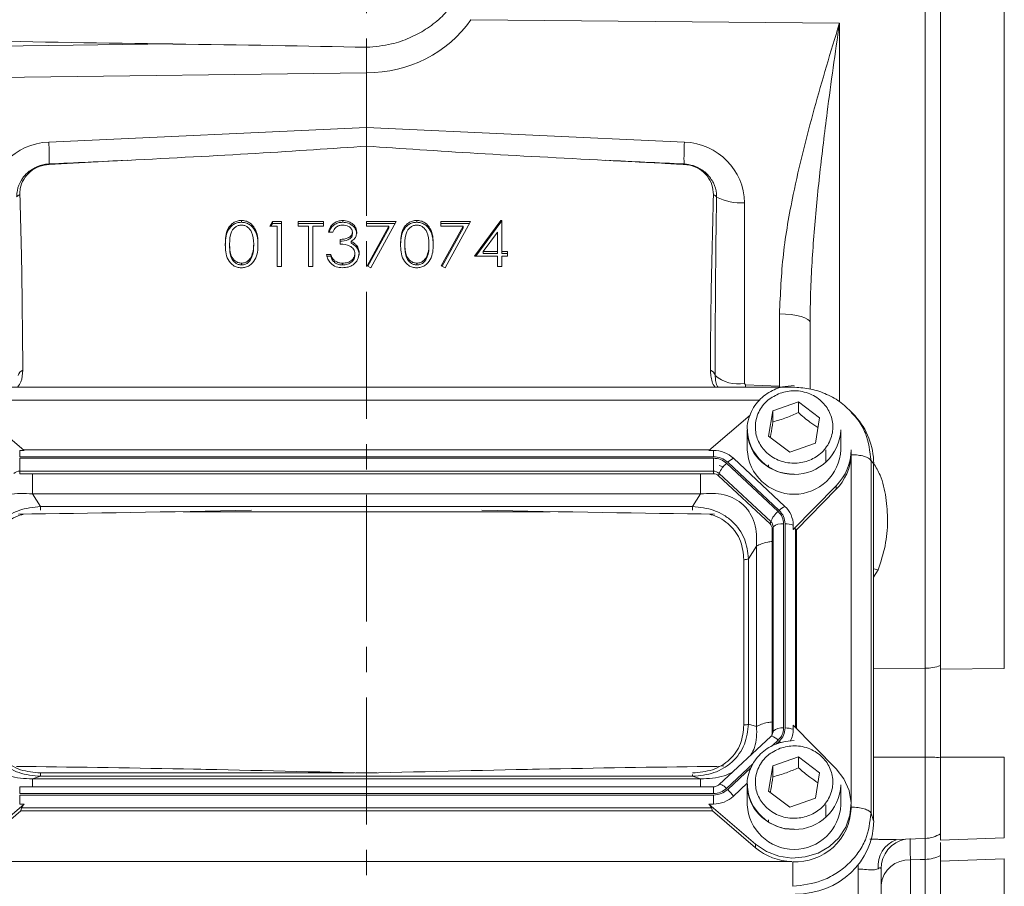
# Model space of a CAD drawing. Header units: inches. Extents: x 0.3 to 33.9, y 0.2 to 21.6.
# Tile 11 of 24: x 21.6 to 25.5, y 7.9 to 11.3. Entities that reach past the tile are written whole.
import ezdxf

# ---------------------------------------------------------------- set-up
doc = ezdxf.new("R2010")
doc.units = ezdxf.units.IN
doc.header["$MEASUREMENT"] = 0
doc.linetypes.add('CENTERX2', pattern=[0.8, 0.5, -0.1, 0.1, -0.1])
doc.layers.add('SLD-0', color=7, linetype='Continuous', lineweight=15)
doc.styles.add('SLDTEXTSTYLE0', font='TXT', dxfattribs={"width": 0.75})
doc.dimstyles.new('SLDDIMSTYLE0', dxfattribs={"dimtxt": 0.25, "dimasz": 0.13, "dimexe": 0, "dimexo": 0.0625, "dimgap": 0.0625, "dimtad": 0, "dimtih": 1, "dimtoh": 1, "dimrnd": 1e-09, "dimzin": 12, "dimdsep": 46, "dimtxsty": 'SLDTEXTSTYLE0', "dimsah": 1, "dimcen": 0.09, "dimadec": 0, "dimazin": 3, "dimtfac": 1, "dimtofl": 0, "dimtmove": 0, "dimatfit": 3, "dimfxl": 1, "dimfrac": 2, "dimtolj": 1, "dimtzin": 12, "dimarcsym": 0})

# ---------------------------------------------------------------- blocks, each defined once
blk = doc.blocks.new('_D_10')
at = {"layer": 'SLD-0'}
for p, q in [((23.0055, 13.5316), (31.06, 13.5316)), ((30.935, 13.5316), (30.935, 10.1526)), ((30.3636, 9.7786), (30.3128, 9.7786)), ((30.3128, 9.7786), (30.3128, 9.3817)), ((31.5065, 9.7786), (31.5573, 9.7786)), ((31.5573, 9.7786), (31.5573, 9.3817)), ((30.3128, 9.3817), (30.3636, 9.3817)), ((31.5573, 9.3817), (31.5065, 9.3817)), ((30.935, 5.952), (30.935, 9.3309)), ((26.5026, 5.952), (31.06, 5.952))]:
    blk.add_line(p, q, dxfattribs=at)
for points in [[(30.935, 13.5316), (30.915, 13.4016), (30.955, 13.4016)], [(30.935, 5.952), (30.955, 6.082), (30.915, 6.082)]]:
    blk.add_solid(points, dxfattribs=at)
at = {"layer": 'SLD-0', "char_height": 0.25, "attachment_point": 1, "style": 'SLDTEXTSTYLE0'}
for s, insert in [('7.58', (30.5102, 10.1516, -1.544)), ('192.52', (30.4271, 9.704, -1.544))]:
    blk.add_mtext(s, dxfattribs=dict(at, insert=insert))

msp = doc.modelspace()

# ---------------------------------------------------------------- linework, layer by layer
at = {"color": 7, "linetype": 'Continuous', "lineweight": 15}
for p, q in [((25.1597, 8.7387), (25.1597, 12.1645)), ((25.22, 12.1684), (25.22, 8.7348)), ((25.4721, 12.1658), (25.4721, 8.7374)), ((24.8214, 11.2826), (23.3672, 11.2966)), ((22.1913, 11.2008), (21.148, 11.1877)), ((22.9555, 11.0872), (21.1508, 11.0645)), ((22.9555, 10.8721), (22.9555, 11.0872)), ((22.9555, 11.0872), (22.9555, 11.0872)), ((21.7012, 10.8141), (22.9555, 10.8721)), ((22.9555, 10.8721), (24.2099, 10.8141)), ((22.9555, 10.8721), (22.9555, 10.7981)), ((22.0111, 10.742), (21.7026, 10.7259)), ((24.4464, 10.5748), (24.4464, 9.8619)), ((22.4612, 10.4976), (22.4612, 10.5048)), ((22.5731, 10.4821), (22.5843, 10.5003)), ((22.5775, 10.4821), (22.5843, 10.4931)), ((22.5843, 10.5003), (22.6194, 10.5003)), ((22.5843, 10.4931), (22.5843, 10.5003)), ((22.5843, 10.4931), (22.6194, 10.4931)), ((22.6194, 10.5003), (22.6194, 10.3229)), ((22.6852, 10.5003), (22.785, 10.5003)), ((22.6852, 10.4821), (22.6852, 10.5003)), ((22.6852, 10.4931), (22.785, 10.4931)), ((22.785, 10.5003), (22.785, 10.4821)), ((22.8611, 10.4976), (22.8611, 10.5048)), ((22.9555, 10.5003), (23.0725, 10.5003)), ((22.9555, 10.4821), (22.9555, 10.5003)), ((22.9555, 10.4931), (23.0685, 10.4931)), ((23.0725, 10.5003), (22.9726, 10.3183)), ((23.153, 10.4976), (23.153, 10.5048)), ((23.2478, 10.5003), (23.3648, 10.5003)), ((23.2478, 10.4821), (23.2478, 10.5003)), ((23.2478, 10.4931), (23.3608, 10.4931)), ((23.3648, 10.5003), (23.2649, 10.3183)), ((23.3818, 10.3638), (23.4855, 10.5048)), ((23.3871, 10.3638), (23.4855, 10.4976)), ((23.4855, 10.5048), (23.489, 10.5048)), ((23.4855, 10.4976), (23.4855, 10.5048)), ((23.4855, 10.4976), (23.489, 10.4976)), ((23.489, 10.5048), (23.489, 10.382)), ((22.6023, 10.4821), (22.5731, 10.4821)), ((22.6023, 10.3229), (22.6023, 10.4821)), ((22.7266, 10.4821), (22.6852, 10.4821)), ((22.7266, 10.3229), (22.7266, 10.4821)), ((22.7436, 10.4821), (22.7436, 10.3229)), ((22.785, 10.4821), (22.7436, 10.4821)), ((22.8216, 10.4593), (22.8045, 10.4593)), ((22.8995, 10.4516), (22.8995, 10.4588)), ((23.0436, 10.4821), (22.9555, 10.4821)), ((22.9579, 10.3259), (23.0436, 10.4821)), ((22.9609, 10.3243), (23.0436, 10.4749)), ((23.0436, 10.4749), (23.0436, 10.4821)), ((23.3359, 10.4821), (23.2478, 10.4821)), ((23.2502, 10.3259), (23.3359, 10.4821)), ((23.2532, 10.3243), (23.3359, 10.4749)), ((23.3359, 10.4749), (23.3359, 10.4821)), ((23.472, 10.459), (23.4153, 10.382)), ((23.472, 10.382), (23.472, 10.459)), ((22.8508, 10.4116), (22.8508, 10.4298)), ((22.8944, 10.4151), (22.8944, 10.4222)), ((22.4148, 10.4044), (22.4148, 10.4116)), ((22.5098, 10.4044), (22.5098, 10.4116)), ((22.915, 10.3999), (22.915, 10.4071)), ((23.1066, 10.4044), (23.1066, 10.4116)), ((23.2016, 10.4044), (23.2016, 10.4116)), ((23.4153, 10.382), (23.472, 10.382)), ((23.4153, 10.3748), (23.4153, 10.382)), ((23.472, 10.3748), (23.472, 10.382)), ((23.489, 10.382), (23.5109, 10.382)), ((23.489, 10.3748), (23.489, 10.382)), ((23.5109, 10.382), (23.5109, 10.3638)), ((22.4618, 10.3294), (22.4618, 10.3365)), ((22.5026, 10.3598), (22.5026, 10.367)), ((22.7972, 10.3706), (22.8143, 10.3706)), ((22.7972, 10.3635), (22.8143, 10.3635)), ((22.8143, 10.3635), (22.8143, 10.3706)), ((22.8291, 10.3389), (22.8291, 10.3461)), ((22.8609, 10.3294), (22.8609, 10.3365)), ((22.9093, 10.3669), (22.9093, 10.374)), ((23.1536, 10.3294), (23.1536, 10.3365)), ((23.1944, 10.3598), (23.1944, 10.367)), ((23.472, 10.3638), (23.3818, 10.3638)), ((23.4153, 10.3748), (23.472, 10.3748)), ((23.472, 10.3229), (23.472, 10.3638)), ((23.489, 10.3748), (23.5109, 10.3748)), ((23.489, 10.3638), (23.489, 10.3229)), ((23.5109, 10.3638), (23.489, 10.3638)), ((22.6194, 10.3229), (22.6023, 10.3229)), ((22.7436, 10.3229), (22.7266, 10.3229)), ((22.9726, 10.3183), (22.9579, 10.3259)), ((23.2649, 10.3183), (23.2502, 10.3259)), ((23.489, 10.3229), (23.472, 10.3229)), ((24.5849, 9.8508), (24.5849, 10.1364)), ((24.706, 10.1303), (24.7055, 10.102)), ((24.7055, 10.102), (24.7055, 9.8399)), ((24.3307, 9.8935), (24.3323, 9.8793)), ((24.6369, 9.8477), (21.2732, 9.8477)), ((24.4464, 9.8619), (24.4512, 9.857)), ((24.4512, 9.857), (24.5849, 9.8508)), ((21.6042, 9.5977), (21.4195, 9.7557)), ((24.5417, 9.6542), (24.5586, 9.7538)), ((24.5586, 9.7538), (24.6594, 9.79)), ((24.5586, 9.7108), (24.5586, 9.7538)), ((24.6594, 9.79), (24.7434, 9.7265)), ((24.6594, 9.79), (24.6594, 9.747)), ((24.4693, 9.7375), (24.3059, 9.5977)), ((24.7434, 9.7265), (24.7265, 9.6269)), ((24.8708, 9.7453), (24.8658, 9.7511)), ((24.8833, 9.7338), (24.8719, 9.7463)), ((24.4575, 9.6789), (24.4575, 9.6008)), ((24.8275, 9.6008), (24.8275, 9.6789)), ((24.6256, 9.5908), (24.5417, 9.6542)), ((24.3086, 9.6), (21.6015, 9.6)), ((24.7265, 9.6269), (24.6256, 9.5908)), ((24.7675, 9.5516), (24.7675, 9.6008)), ((24.8675, 9.5865), (24.8675, 9.6008)), ((21.6042, 9.5977), (21.5863, 9.5977)), ((21.5863, 9.5731), (21.5863, 9.5977)), ((24.3238, 9.5731), (21.5863, 9.5731)), ((24.3238, 9.5674), (21.5863, 9.5674)), ((21.5863, 9.5674), (21.5863, 9.5163)), ((24.3059, 9.5977), (24.3238, 9.5977)), ((24.3238, 9.5977), (24.3238, 9.5731)), ((24.3238, 9.5163), (24.3238, 9.5674)), ((24.6064, 9.3773), (24.4031, 9.567)), ((24.8675, 9.5812), (24.8675, 9.5865)), ((24.3632, 9.5335), (24.3474, 9.5386)), ((24.5793, 9.3574), (24.376, 9.5471)), ((24.5837, 9.3614), (24.3804, 9.5512)), ((24.541, 9.5417), (24.5413, 9.5343)), ((24.9461, 8.1676), (24.9461, 9.5575)), ((24.9565, 9.5461), (24.9461, 9.5575)), ((24.9565, 8.1368), (24.9565, 9.5461)), ((24.3238, 9.5163), (21.5863, 9.5163)), ((21.5863, 9.5057), (21.5863, 9.5163)), ((24.3238, 9.5057), (21.5863, 9.5057)), ((24.3238, 9.5057), (24.3238, 9.5163)), ((24.3443, 9.4978), (24.3468, 9.5074)), ((24.5475, 9.308), (24.3443, 9.4978)), ((24.5501, 9.3176), (24.3468, 9.5074)), ((24.6393, 9.2865), (24.8084, 9.4589)), ((24.652, 9.2852), (24.8084, 9.4445)), ((24.8084, 9.4589), (24.8084, 9.4445)), ((21.6685, 9.3769), (21.6365, 9.4267)), ((24.2736, 9.4267), (21.6365, 9.4267)), ((24.2416, 9.3769), (24.2736, 9.4267)), ((24.2416, 9.3769), (21.6685, 9.3769)), ((24.5475, 9.308), (24.5501, 9.3176)), ((24.556, 9.2888), (24.5596, 9.2961)), ((24.556, 8.4837), (24.556, 9.2888)), ((24.5596, 8.491), (24.5596, 9.2961)), ((24.601, 8.5034), (24.601, 9.3086)), ((24.6071, 8.5034), (24.6071, 9.3086)), ((24.6393, 9.2865), (24.6393, 9.3032)), ((24.652, 9.2852), (24.6485, 9.2888)), ((24.652, 8.5017), (24.652, 9.2852)), ((24.4624, 9.1707), (24.4945, 9.2205)), ((24.4945, 8.509), (24.4945, 9.2205)), ((24.4624, 8.519), (24.4624, 9.1707)), ((24.4442, 8.5153), (24.4442, 9.167)), ((25.4721, 8.7374), (25.22, 8.7348)), ((24.4624, 8.519), (24.4945, 8.509)), ((24.6393, 8.5147), (24.6393, 8.498)), ((24.8084, 8.3423), (24.6393, 8.5147)), ((24.5566, 8.4781), (24.5542, 8.471)), ((24.556, 8.4837), (24.5596, 8.491)), ((24.5565, 8.4779), (24.556, 8.477)), ((24.5507, 8.4702), (24.3474, 8.2805)), ((24.3653, 8.3546), (24.338, 8.3516)), ((24.5586, 8.3535), (24.6594, 8.3896)), ((24.6594, 8.3896), (24.7434, 8.3261)), ((24.6594, 8.3896), (24.6594, 8.3466)), ((25.4721, 8.3882), (25.22, 8.3881)), ((25.22, 8.3881), (25.22, 8.0614)), ((22.3015, 8.3404), (22.2729, 8.341)), ((23.6382, 8.341), (23.6095, 8.3404)), ((24.5417, 8.2539), (24.5586, 8.3535)), ((24.5586, 8.3105), (24.5586, 8.3535)), ((24.7434, 8.3261), (24.7265, 8.2266)), ((21.6685, 8.3128), (21.6365, 8.3028)), ((21.6365, 8.3028), (24.2736, 8.3028)), ((21.6685, 8.3128), (24.2416, 8.3128)), ((24.2736, 8.3028), (24.2416, 8.3128)), ((24.4031, 8.2342), (24.4577, 8.2851)), ((24.4575, 8.2785), (24.4575, 8.2004)), ((24.8275, 8.2004), (24.8275, 8.2785)), ((24.3238, 8.2715), (21.5863, 8.2715)), ((21.5863, 8.2715), (21.5863, 8.2703)), ((21.5863, 8.2446), (24.3238, 8.2446)), ((21.5863, 8.2389), (24.3238, 8.2389)), ((21.5863, 8.2035), (21.5863, 8.2389)), ((24.3238, 8.2389), (24.3238, 8.2035)), ((24.6256, 8.1904), (24.5417, 8.2539)), ((21.4195, 8.0455), (21.6042, 8.2035)), ((21.6042, 8.2035), (21.5863, 8.2035)), ((24.3059, 8.2035), (24.4905, 8.0455)), ((24.3238, 8.2035), (24.3059, 8.2035)), ((24.7265, 8.2266), (24.6256, 8.1904)), ((24.7675, 8.1512), (24.7675, 8.2004)), ((24.8675, 8.1861), (24.8675, 8.2004)), ((21.5902, 8.1772), (21.4195, 8.0312)), ((21.5902, 8.1772), (21.5941, 8.1878)), ((21.5902, 8.1772), (24.3199, 8.1772)), ((21.5941, 8.1878), (24.316, 8.1878)), ((24.316, 8.1878), (24.3199, 8.1772)), ((24.4905, 8.0312), (24.3199, 8.1772)), ((24.9461, 8.1676), (24.9565, 8.1368)), ((24.541, 8.1413), (24.5413, 8.134)), ((24.4905, 8.0455), (24.4905, 8.0312)), ((25.0454, 8.0636), (25.1597, 8.0676)), ((25.22, 8.0614), (25.4721, 8.0702)), ((21.2765, 7.9762), (24.6336, 7.9762)), ((25.1014, 7.9829), (25.1014, 7.4962)), ((25.22, 8.0004), (25.22, 7.9782)), ((25.4721, 7.9871), (25.22, 7.9782)), ((25.22, 7.9782), (25.22, 7.4408)), ((24.8955, 7.9636), (24.8955, 7.9548)), ((24.8955, 7.8146), (24.8955, 7.9548)), ((24.9855, 7.9483), (24.9855, 6.7436))]:
    msp.add_line(p, q, dxfattribs=at)
at = {"color": 8, "linetype": 'Continuous', "lineweight": 15}
for p, q in [((24.8214, 11.2826), (24.8214, 9.7904)), ((24.4512, 9.857), (24.4508, 9.8477)), ((24.5849, 9.8508), (24.5848, 9.8477)), ((24.5064, 9.7963), (21.3497, 9.7963)), ((24.8674, 8.2088), (24.8674, 9.5781)), ((23.6794, 9.3562), (22.2317, 9.3562)), ((24.6485, 8.5053), (24.6485, 9.2888)), ((24.9745, 9.1266), (24.9565, 9.0986)), ((24.9565, 8.7366), (25.1597, 8.7387)), ((24.5556, 8.4324), (24.5793, 8.4546)), ((24.5721, 8.4397), (24.5837, 8.4506)), ((24.376, 8.2648), (24.4808, 8.3626)), ((25.1597, 8.3886), (24.9565, 8.3885)), ((25.1597, 8.0676), (25.1597, 8.3886)), ((25.4721, 8.3882), (25.4721, 8.0702)), ((21.6685, 8.3261), (22.9063, 8.3261)), ((22.9134, 8.3261), (22.9977, 8.3261)), ((24.3804, 8.2608), (24.4737, 8.3479)), ((21.5863, 8.2703), (21.5863, 8.2446)), ((24.3238, 8.2446), (24.3238, 8.2715)), ((25.1597, 7.4486), (25.1597, 7.985)), ((25.4721, 7.9871), (25.4721, 7.4496))]:
    msp.add_line(p, q, dxfattribs=at)
at = {"color": 7, "linetype": 'Continuous', "lineweight": 15, "flags": 128}
for points in [[(24.5849, 10.1364), (24.6087, 10.1356), (24.6314, 10.1335), (24.6522, 10.1302), (24.6705, 10.1259), (24.6854, 10.1208), (24.6964, 10.1149), (24.7032, 10.1086), (24.7055, 10.102)], [(24.4905, 8.0455), (24.5333, 8.0168), (24.5821, 7.9981), (24.6342, 7.9905), (24.6868, 7.9945), (24.7369, 8.0097), (24.7819, 8.0355), (24.8192, 8.0703), (24.8468, 8.1123), (24.8631, 8.1591), (24.8674, 8.2082), (24.8593, 8.2568), (24.8393, 8.3024), (24.8084, 8.3423)], [(25.1597, 7.985), (25.1398, 7.9843), (25.1014, 7.9829)]]:
    msp.add_lwpolyline(points, dxfattribs=at)
at = {"color": 8, "linetype": 'Continuous', "lineweight": 15, "flags": 128}
for points in [[(24.9745, 9.1266), (24.9574, 9.1308), (24.9565, 9.131)], [(24.5837, 8.4506), (24.5869, 8.4474), (24.5886, 8.4457)], [(24.3474, 8.2805), (24.3481, 8.281), (24.3503, 8.2813), (24.3533, 8.2807), (24.357, 8.2791), (24.3612, 8.2767), (24.3659, 8.2734), (24.3709, 8.2694), (24.376, 8.2648)]]:
    msp.add_lwpolyline(points, dxfattribs=at)
at = {"color": 7, "linetype": 'Continuous', "lineweight": 15}
for centre, radius, start, end in [((20.6489, 10.7517), 1.0542, 358.695, 3.3913), ((25.2622, 10.7517), 1.0542, 176.6087, 181.305), ((21.719, 10.7253), 0.0164, 171.5853, 177.889), ((24.1921, 10.7253), 0.0164, 2.111, 8.4147), ((21.6136, 10.5603), 0.054, 119.6035, 136.6224), ((24.2975, 10.5603), 0.054, 43.3776, 60.3965), ((24.4324, 10.7845), 0.2102, 242.9163, 273.8074), ((21.6114, 9.885), 0.0321, 113.2504, 164.7463), ((24.2997, 9.885), 0.0321, 15.2537, 66.7496), ((24.4222, 10.0013), 0.1414, 229.6465, 279.8159), ((24.6425, 9.6883), 0.1852, 182.8939, 357.1061), ((24.6425, 9.6101), 0.1852, 182.8939, 357.1061), ((24.6657, 9.6016), 0.2019, 315.0049, 359.7672), ((24.3244, 9.4814), 0.1163, 47.4101, 90.3067), ((24.4332, 9.4997), 0.0737, 114.0491, 135.7255), ((24.6645, 9.5878), 0.2031, 315.13, 357.2496), ((24.4466, 9.4646), 0.1086, 130.5237, 156.7761), ((21.5861, 9.4825), 0.0338, 89.6933, 132.5899), ((24.3239, 9.4825), 0.0338, 47.4101, 90.3067), ((24.3239, 9.4756), 0.0301, 47.4101, 90.3067), ((24.6365, 9.3099), 0.0737, 114.0491, 135.7255), ((24.5378, 9.3025), 0.1014, 0.3768, 47.4752), ((24.6499, 9.2748), 0.1086, 130.5237, 156.7761), ((24.5298, 9.2887), 0.0262, 0.3768, 47.4752), ((24.5302, 9.2959), 0.0294, 0.3768, 47.4752), ((24.5939, 9.257), 0.052, 82.2097, 131.263), ((24.6092, 9.2223), 0.0863, 69.6232, 91.4049), ((25.1573, 8.928), 0.1893, 270.7382, 289.3569), ((24.5533, 8.4667), 0.00441, 78.6964, 126.6397), ((24.5304, 8.4837), 0.0256, 330.8804, 359.9097), ((24.5939, 8.4519), 0.052, 82.2097, 131.263), ((24.6092, 8.4171), 0.0863, 69.6232, 91.4049), ((24.54, 8.4982), 0.0993, 331.5103, 359.8972), ((25.1581, 7.6017), 0.7869, 85.4846, 89.8806), ((24.6425, 8.2879), 0.1852, 182.8939, 357.1061), ((24.2779, 8.1502), 0.1508, 33.8558, 47.191), ((24.3244, 8.3198), 0.1163, 269.6933, 312.5899), ((24.6425, 8.2098), 0.1852, 182.8939, 357.1061), ((24.6495, 8.1939), 0.2182, 266.7037, 357.9341), ((25.1555, 8.1875), 0.12, 272, 302.5136), ((24.6412, 8.2096), 0.2335, 229.8035, 268.1235), ((25.095, 7.8731), 0.11, 86.6797, 174.0955), ((25.1564, 8.124), 0.139, 271.3785, 297.2489)]:
    msp.add_arc(centre, radius, start, end, dxfattribs=at)
at = {"color": 8, "linetype": 'Continuous', "lineweight": 15}
for centre, radius, start, end in [((24.5308, 8.491), 0.0288, 332.9761, 359.9052), ((24.5352, 8.4145), 0.0596, 42.2429, 71.4611), ((25.0844, 7.9584), 0.111, 110.7416, 185.2599), ((25.1047, 7.9478), 0.1192, 100.7884, 179.7509)]:
    msp.add_arc(centre, radius, start, end, dxfattribs=at)
at = {"color": 7, "linetype": 'Continuous', "lineweight": 15}
for centre, major_axis, ratio, start_param, end_param in [((22.9514, 11.5697), (0.4929, -0.0872), 0.962793, 4.889568, 5.863291), ((20.9999, 11.0957), (3.4254, 0), 0.032706, 0.963213, 1.21557), ((21.7097, 10.5779), (0.2415, 0.0428), 0.962793, 1.4369, 2.97279), ((24.2014, 10.5779), (0.2415, -0.0428), 0.962793, 0.168803, 1.704693), ((20.6185, 10.7972), (3.1511, 0.1027), 0.035536, 5.168987, 5.546744), ((25.2925, 10.7972), (3.1511, -0.1027), 0.035536, 3.878034, 4.255791), ((-11.2714, 9.3221), (75.3191, 3.441), 0.001485, 5.165463, 5.170022), ((57.1825, 9.3221), (75.3191, -3.441), 0.001485, 4.254756, 4.259315), ((24.4505, 9.6851), (-0.0043, 2.6055), 0.046027, 1.212987, 1.490656), ((24.6377, 9.5371), (0.313, 0.0656), 0.927683, 6.091166, 6.782759), ((23.5304, 9.503), (3.4384, 0.1121), 0.032567, 4.108741, 4.407208), ((22.3807, 9.503), (3.4384, -0.1121), 0.032567, 5.01757, 5.315642), ((24.6071, 9.2441), (0.0413, 0.0448), 0.170211, 6.275096, 6.798785), ((23.5304, 8.1957), (3.4384, -0.1121), 0.032567, 1.739821, 2.177444), ((22.3807, 8.1957), (3.4384, 0.1121), 0.032567, 0.964148, 1.401772), ((21.6393, 8.2238), (0.0452, 0.0412), 0.184584, 2.276832, 2.800522), ((24.2708, 8.2238), (0.0452, -0.0412), 0.184584, 0.341071, 0.86476), ((24.6377, 8.1458), (0.313, -0.0656), 0.927683, 4.934566, 6.475204)]:
    msp.add_ellipse(centre, major_axis=major_axis, ratio=ratio, start_param=start_param, end_param=end_param, dxfattribs=at)
for points, knots in [([(23.2947, 11.3555), (23.2793, 11.3377), (23.2481, 11.3014), (23.19, 11.2575), (23.1248, 11.2228), (23.0467, 11.1958), (22.9885, 11.1906), (22.9554, 11.1877)], [0, 0, 0, 0, 0.185119, 0.375609, 0.56021, 0.750399, 1, 1, 1, 1]), ([(24.5849, 10.1364), (24.5883, 10.2151), (24.5951, 10.3732), (24.6437, 10.6436), (24.7196, 10.9463), (24.7871, 11.1698), (24.8212, 11.2819), (24.8214, 11.2826)], [0, 0, 0, 0, 0.200948, 0.404035, 0.700761, 0.998253, 1, 1, 1, 1]), ([(21.1468, 11.2209), (21.2267, 11.2188), (21.5748, 11.2095), (21.9231, 11.2046), (22.1913, 11.2008)], [0, 0, 0, 0, 0.2297207, 1, 1, 1, 1]), ([(22.9554, 11.1877), (22.9554, 11.1808), (22.9554, 11.1623), (22.9555, 11.1271), (22.9555, 11.1005), (22.9555, 11.0872)], [0, 0, 0, 0, 0.230653, 0.615325, 1, 1, 1, 1]), ([(21.5744, 10.5974), (21.5749, 10.6062), (21.5763, 10.6292), (21.5895, 10.661), (21.6136, 10.6917), (21.6459, 10.715), (21.6785, 10.7258), (21.698, 10.7273), (21.7028, 10.7277)], [0, 0, 0, 0, 0.1337925, 0.3499936, 0.507744, 0.714733, 0.929626, 1, 1, 1, 1]), ([(21.7026, 10.7259), (21.689, 10.7239), (21.6619, 10.7199), (21.6266, 10.6984), (21.6005, 10.6679), (21.5879, 10.6357), (21.5872, 10.615), (21.5869, 10.6073)], [0, 0, 0, 0, 0.215697, 0.431707, 0.649625, 0.869325, 1, 1, 1, 1]), ([(24.2085, 10.7259), (24.2035, 10.7262), (24.1785, 10.7275), (24.0757, 10.7331), (23.9778, 10.738), (23.8999, 10.742)], [0, 0, 0, 0, 0.048249, 0.242972, 1, 1, 1, 1]), ([(24.2083, 10.7277), (24.2203, 10.7262), (24.246, 10.7231), (24.2766, 10.7074), (24.3044, 10.6843), (24.3262, 10.6537), (24.336, 10.6209), (24.3366, 10.602), (24.3367, 10.5974)], [0, 0, 0, 0, 0.175563, 0.377503, 0.49269, 0.711013, 0.929956, 1, 1, 1, 1]), ([(24.3242, 10.6073), (24.3232, 10.6203), (24.3212, 10.6464), (24.3009, 10.6817), (24.2703, 10.7088), (24.2373, 10.7228), (24.216, 10.7251), (24.2085, 10.7259)], [0, 0, 0, 0, 0.220211, 0.44058, 0.660997, 0.880133, 1, 1, 1, 1]), ([(21.5869, 10.6073), (21.5888, 10.5402), (21.5954, 10.3093), (21.5974, 10.0784), (21.5987, 9.9145)], [0, 0, 0, 0, 0.2906911, 1, 1, 1, 1]), ([(24.3123, 9.9145), (24.3124, 9.9253), (24.3128, 10.0075), (24.3147, 10.2384), (24.3203, 10.4585), (24.3242, 10.6073)], [0, 0, 0, 0, 0.0467735, 0.3555451, 1, 1, 1, 1]), ([(22.3977, 10.4115), (22.398, 10.4218), (22.3985, 10.4425), (22.4053, 10.4681), (22.4171, 10.4858), (22.4294, 10.4964), (22.4446, 10.5035), (22.4557, 10.5044), (22.4612, 10.5048)], [0, 0, 0, 0, 0.250526, 0.500164, 0.625273, 0.750198, 0.875111, 1, 1, 1, 1]), ([(22.3977, 10.4043), (22.398, 10.4147), (22.3985, 10.4354), (22.4053, 10.4609), (22.4171, 10.4786), (22.4294, 10.4893), (22.4446, 10.4964), (22.4557, 10.4972), (22.4612, 10.4976)], [0, 0, 0, 0, 0.250526, 0.500164, 0.625273, 0.750198, 0.875111, 1, 1, 1, 1]), ([(22.4612, 10.5048), (22.4668, 10.5044), (22.478, 10.5036), (22.4984, 10.4943), (22.5166, 10.4732), (22.5259, 10.4428), (22.5265, 10.4219), (22.5268, 10.4115)], [0, 0, 0, 0, 0.125169, 0.250336, 0.498865, 0.749016, 1, 1, 1, 1]), ([(22.4612, 10.4976), (22.4668, 10.4972), (22.478, 10.4964), (22.4984, 10.4871), (22.5166, 10.4661), (22.5259, 10.4356), (22.5265, 10.4148), (22.5268, 10.4043)], [0, 0, 0, 0, 0.1251695, 0.2503357, 0.4988652, 0.7490161, 1, 1, 1, 1]), ([(22.8045, 10.4593), (22.8067, 10.4661), (22.8111, 10.4798), (22.8256, 10.4948), (22.8432, 10.5035), (22.8551, 10.5044), (22.8611, 10.5048)], [0, 0, 0, 0, 0.280288, 0.55968, 0.779747, 1, 1, 1, 1]), ([(22.8074, 10.4593), (22.8089, 10.4636), (22.8127, 10.4747), (22.8257, 10.4876), (22.8431, 10.4963), (22.8551, 10.4972), (22.8611, 10.4976)], [0, 0, 0, 0, 0.198851, 0.509857, 0.754824, 1, 1, 1, 1]), ([(22.8611, 10.5048), (22.8688, 10.504), (22.8841, 10.5025), (22.9025, 10.4911), (22.9142, 10.4756), (22.9158, 10.4644), (22.9166, 10.4587)], [0, 0, 0, 0, 0.280085, 0.559868, 0.780099, 1, 1, 1, 1]), ([(22.8611, 10.4976), (22.8688, 10.4969), (22.8841, 10.4953), (22.9025, 10.4839), (22.9142, 10.4685), (22.9158, 10.4572), (22.9166, 10.4516)], [0, 0, 0, 0, 0.280085, 0.559868, 0.780099, 1, 1, 1, 1]), ([(23.0895, 10.4115), (23.0898, 10.4218), (23.0903, 10.4425), (23.0971, 10.4681), (23.1089, 10.4858), (23.1212, 10.4964), (23.1364, 10.5035), (23.1475, 10.5044), (23.153, 10.5048)], [0, 0, 0, 0, 0.2505259, 0.5001642, 0.6252727, 0.7501982, 0.8751106, 1, 1, 1, 1]), ([(23.0895, 10.4043), (23.0898, 10.4147), (23.0903, 10.4354), (23.0971, 10.4609), (23.1089, 10.4786), (23.1212, 10.4893), (23.1364, 10.4964), (23.1475, 10.4972), (23.153, 10.4976)], [0, 0, 0, 0, 0.250526, 0.500164, 0.625273, 0.750198, 0.875111, 1, 1, 1, 1]), ([(23.153, 10.5048), (23.1586, 10.5044), (23.1698, 10.5036), (23.1902, 10.4943), (23.2084, 10.4732), (23.2177, 10.4428), (23.2183, 10.4219), (23.2186, 10.4115)], [0, 0, 0, 0, 0.125169, 0.250336, 0.498865, 0.749016, 1, 1, 1, 1]), ([(23.153, 10.4976), (23.1586, 10.4972), (23.1698, 10.4964), (23.1902, 10.4871), (23.2084, 10.4661), (23.2177, 10.4356), (23.2183, 10.4148), (23.2186, 10.4043)], [0, 0, 0, 0, 0.125169, 0.250336, 0.498865, 0.749016, 1, 1, 1, 1]), ([(22.4618, 10.4866), (22.4575, 10.4862), (22.4487, 10.4854), (22.4372, 10.4792), (22.428, 10.4704), (22.4154, 10.4488), (22.4151, 10.4281), (22.4148, 10.4116)], [0, 0, 0, 0, 0.125139, 0.250418, 0.375519, 0.500847, 1, 1, 1, 1]), ([(22.5098, 10.4116), (22.5091, 10.428), (22.508, 10.4527), (22.4902, 10.4771), (22.4749, 10.4853), (22.4662, 10.4862), (22.4618, 10.4866)], [0, 0, 0, 0, 0.500072, 0.749021, 0.874598, 1, 1, 1, 1]), ([(22.8613, 10.4866), (22.8564, 10.4862), (22.8465, 10.4855), (22.8308, 10.4766), (22.8251, 10.4659), (22.8216, 10.4593)], [0, 0, 0, 0, 0.280636, 0.560364, 1, 1, 1, 1]), ([(22.8508, 10.4298), (22.8615, 10.4307), (22.8776, 10.4321), (22.8934, 10.4425), (22.8988, 10.4513), (22.8993, 10.4563), (22.8995, 10.4588)], [0, 0, 0, 0, 0.499418, 0.749016, 0.874544, 1, 1, 1, 1]), ([(22.8995, 10.4588), (22.8986, 10.4634), (22.8966, 10.4728), (22.8821, 10.4842), (22.8692, 10.4857), (22.8613, 10.4866)], [0, 0, 0, 0, 0.278859, 0.560074, 1, 1, 1, 1]), ([(22.9166, 10.4587), (22.9163, 10.4546), (22.9156, 10.4464), (22.9088, 10.4328), (22.8998, 10.4262), (22.8944, 10.4222)], [0, 0, 0, 0, 0.280508, 0.560792, 1, 1, 1, 1]), ([(23.1536, 10.4866), (23.1493, 10.4862), (23.1405, 10.4854), (23.129, 10.4792), (23.1198, 10.4704), (23.1072, 10.4488), (23.1068, 10.4281), (23.1066, 10.4116)], [0, 0, 0, 0, 0.125139, 0.250418, 0.375519, 0.500847, 1, 1, 1, 1]), ([(23.2016, 10.4116), (23.2009, 10.428), (23.1998, 10.4527), (23.182, 10.4771), (23.1667, 10.4853), (23.158, 10.4862), (23.1536, 10.4866)], [0, 0, 0, 0, 0.500072, 0.749021, 0.874598, 1, 1, 1, 1]), ([(22.8508, 10.4226), (22.8615, 10.4235), (22.8776, 10.4249), (22.8934, 10.4353), (22.8988, 10.4441), (22.8993, 10.4491), (22.8995, 10.4516)], [0, 0, 0, 0, 0.499418, 0.749016, 0.874544, 1, 1, 1, 1]), ([(22.8944, 10.4222), (22.8988, 10.4201), (22.9067, 10.4162), (22.9124, 10.4099), (22.915, 10.4071)], [0, 0, 0, 0, 0.559795, 1, 1, 1, 1]), ([(22.8944, 10.4151), (22.8988, 10.4129), (22.9067, 10.4091), (22.9124, 10.4027), (22.915, 10.3999)], [0, 0, 0, 0, 0.559795, 1, 1, 1, 1]), ([(22.4612, 10.3183), (22.4557, 10.3187), (22.4446, 10.3196), (22.4244, 10.3289), (22.4066, 10.3501), (22.3986, 10.3805), (22.398, 10.4012), (22.3977, 10.4115)], [0, 0, 0, 0, 0.125181, 0.250351, 0.498778, 0.748946, 1, 1, 1, 1]), ([(22.4148, 10.4116), (22.4149, 10.4035), (22.4153, 10.3873), (22.4202, 10.3631), (22.4334, 10.346), (22.4488, 10.3378), (22.4575, 10.337), (22.4618, 10.3365)], [0, 0, 0, 0, 0.2510852, 0.5013708, 0.7496281, 0.8748771, 1, 1, 1, 1]), ([(22.4148, 10.4044), (22.4149, 10.3963), (22.4153, 10.3801), (22.4202, 10.356), (22.4334, 10.3388), (22.4488, 10.3307), (22.4575, 10.3298), (22.4618, 10.3294)], [0, 0, 0, 0, 0.251085, 0.501371, 0.749628, 0.874877, 1, 1, 1, 1]), ([(22.5268, 10.4115), (22.5265, 10.4011), (22.5259, 10.3802), (22.5167, 10.3498), (22.4984, 10.3289), (22.478, 10.3196), (22.4668, 10.3187), (22.4612, 10.3183)], [0, 0, 0, 0, 0.251002, 0.501138, 0.749612, 0.874807, 1, 1, 1, 1]), ([(22.5026, 10.367), (22.505, 10.3751), (22.5093, 10.3898), (22.5096, 10.4049), (22.5098, 10.4116)], [0, 0, 0, 0, 0.559599, 1, 1, 1, 1]), ([(22.5026, 10.3598), (22.505, 10.368), (22.5093, 10.3826), (22.5096, 10.3977), (22.5098, 10.4044)], [0, 0, 0, 0, 0.559599, 1, 1, 1, 1]), ([(22.9093, 10.374), (22.909, 10.3771), (22.9084, 10.3833), (22.9025, 10.3945), (22.8848, 10.4098), (22.8644, 10.4109), (22.8508, 10.4116)], [0, 0, 0, 0, 0.125587, 0.251191, 0.500605, 1, 1, 1, 1]), ([(22.9263, 10.3756), (22.9249, 10.3669), (22.9222, 10.3494), (22.9044, 10.3303), (22.8827, 10.3199), (22.8679, 10.3189), (22.8606, 10.3183)], [0, 0, 0, 0, 0.279304, 0.558838, 0.779277, 1, 1, 1, 1]), ([(22.915, 10.4071), (22.9186, 10.4017), (22.9251, 10.392), (22.9259, 10.3806), (22.9263, 10.3756)], [0, 0, 0, 0, 0.5594191, 1, 1, 1, 1]), ([(22.915, 10.3999), (22.9186, 10.3945), (22.9251, 10.3848), (22.9259, 10.3734), (22.9263, 10.3684)], [0, 0, 0, 0, 0.559419, 1, 1, 1, 1]), ([(23.153, 10.3183), (23.1475, 10.3187), (23.1364, 10.3196), (23.1162, 10.3289), (23.0984, 10.3501), (23.0904, 10.3805), (23.0898, 10.4012), (23.0895, 10.4115)], [0, 0, 0, 0, 0.125181, 0.250351, 0.498778, 0.748946, 1, 1, 1, 1]), ([(23.1066, 10.4116), (23.1067, 10.4035), (23.1071, 10.3873), (23.112, 10.3631), (23.1252, 10.346), (23.1406, 10.3378), (23.1493, 10.337), (23.1536, 10.3365)], [0, 0, 0, 0, 0.251085, 0.501371, 0.749628, 0.874877, 1, 1, 1, 1]), ([(23.1066, 10.4044), (23.1067, 10.3963), (23.1071, 10.3801), (23.112, 10.356), (23.1252, 10.3388), (23.1406, 10.3307), (23.1493, 10.3298), (23.1536, 10.3294)], [0, 0, 0, 0, 0.251085, 0.501371, 0.749628, 0.874877, 1, 1, 1, 1]), ([(23.2186, 10.4115), (23.2183, 10.4011), (23.2177, 10.3802), (23.2085, 10.3498), (23.1902, 10.3289), (23.1698, 10.3196), (23.1586, 10.3187), (23.153, 10.3183)], [0, 0, 0, 0, 0.251002, 0.501138, 0.749612, 0.874807, 1, 1, 1, 1]), ([(23.1944, 10.367), (23.1968, 10.3751), (23.2011, 10.3898), (23.2014, 10.4049), (23.2016, 10.4116)], [0, 0, 0, 0, 0.5595988, 1, 1, 1, 1]), ([(23.1944, 10.3598), (23.1968, 10.368), (23.2011, 10.3826), (23.2014, 10.3977), (23.2016, 10.4044)], [0, 0, 0, 0, 0.559599, 1, 1, 1, 1]), ([(22.4618, 10.3365), (22.467, 10.3371), (22.4774, 10.3383), (22.4934, 10.3485), (22.4991, 10.36), (22.5026, 10.367)], [0, 0, 0, 0, 0.280257, 0.560781, 1, 1, 1, 1]), ([(22.4618, 10.3294), (22.467, 10.33), (22.4774, 10.3312), (22.4934, 10.3413), (22.4991, 10.3528), (22.5026, 10.3598)], [0, 0, 0, 0, 0.280257, 0.560781, 1, 1, 1, 1]), ([(22.8606, 10.3183), (22.8519, 10.319), (22.8344, 10.3205), (22.8139, 10.3341), (22.8019, 10.352), (22.7988, 10.3644), (22.7972, 10.3706)], [0, 0, 0, 0, 0.279886, 0.558979, 0.779263, 1, 1, 1, 1]), ([(22.8143, 10.3706), (22.816, 10.3655), (22.8191, 10.3563), (22.8261, 10.3492), (22.8291, 10.3461)], [0, 0, 0, 0, 0.560694, 1, 1, 1, 1]), ([(22.8143, 10.3635), (22.816, 10.3583), (22.8191, 10.3491), (22.8261, 10.342), (22.8291, 10.3389)], [0, 0, 0, 0, 0.5606944, 1, 1, 1, 1]), ([(22.8291, 10.3461), (22.8346, 10.3429), (22.8444, 10.3372), (22.8558, 10.3367), (22.8609, 10.3365)], [0, 0, 0, 0, 0.558748, 1, 1, 1, 1]), ([(22.8291, 10.3389), (22.8346, 10.3358), (22.8444, 10.3301), (22.8558, 10.3296), (22.8609, 10.3294)], [0, 0, 0, 0, 0.558748, 1, 1, 1, 1]), ([(22.8609, 10.3365), (22.8675, 10.3369), (22.8806, 10.3378), (22.8965, 10.347), (22.9073, 10.3596), (22.9086, 10.3692), (22.9093, 10.374)], [0, 0, 0, 0, 0.2805991, 0.5601509, 0.7803026, 1, 1, 1, 1]), ([(22.8609, 10.3294), (22.8675, 10.3298), (22.8806, 10.3306), (22.8965, 10.3398), (22.9073, 10.3524), (22.9086, 10.3621), (22.9093, 10.3669)], [0, 0, 0, 0, 0.280599, 0.560151, 0.780303, 1, 1, 1, 1]), ([(23.1536, 10.3365), (23.1588, 10.3371), (23.1692, 10.3383), (23.1852, 10.3485), (23.1909, 10.36), (23.1944, 10.367)], [0, 0, 0, 0, 0.280257, 0.560781, 1, 1, 1, 1]), ([(23.1536, 10.3294), (23.1588, 10.33), (23.1692, 10.3312), (23.1852, 10.3413), (23.1909, 10.3528), (23.1944, 10.3598)], [0, 0, 0, 0, 0.280257, 0.560781, 1, 1, 1, 1]), ([(21.5987, 9.9145), (21.5977, 9.8987), (21.5963, 9.8747), (21.5828, 9.8545), (21.5782, 9.8477)], [0, 0, 0, 0, 0.6601704, 1, 1, 1, 1]), ([(24.3306, 9.8477), (24.3305, 9.8478), (24.32, 9.8602), (24.3142, 9.8843), (24.3128, 9.9071), (24.3123, 9.9145)], [0, 0, 0, 0, 0.007444, 0.678133, 1, 1, 1, 1]), ([(24.3424, 9.8477), (24.3402, 9.8512), (24.3341, 9.8615), (24.3331, 9.8723), (24.3325, 9.8793)], [0, 0, 0, 0, 0.347741, 1, 1, 1, 1]), ([(24.6425, 9.8538), (24.6269, 9.8527), (24.6051, 9.8513), (24.5743, 9.842), (24.5493, 9.8309), (24.5221, 9.8129), (24.4974, 9.7891), (24.4767, 9.7594), (24.4628, 9.7244), (24.4564, 9.6946), (24.4583, 9.6773), (24.4588, 9.6731)], [0, 0, 0, 0, 0.15825, 0.22183, 0.327461, 0.437744, 0.556894, 0.682817, 0.815333, 0.954951, 1, 1, 1, 1]), ([(24.5877, 9.8237), (24.6064, 9.8284), (24.6352, 9.8356), (24.6753, 9.8308), (24.7052, 9.8218), (24.7325, 9.8071), (24.7626, 9.7822), (24.7888, 9.7428), (24.7976, 9.6971), (24.7931, 9.6599), (24.7833, 9.6319), (24.7676, 9.6064), (24.7409, 9.5783), (24.6987, 9.5538), (24.6497, 9.5456), (24.6098, 9.5498), (24.5799, 9.559), (24.5525, 9.5736), (24.5225, 9.5985), (24.4963, 9.638), (24.4875, 9.6837), (24.492, 9.7209), (24.5018, 9.7489), (24.5175, 9.7743), (24.544, 9.8029), (24.5705, 9.8155), (24.5877, 9.8237)], [0, 0, 0, 0, 0.059864, 0.09209, 0.125, 0.15791, 0.190136, 0.25, 0.309864, 0.34209, 0.375, 0.40791, 0.440136, 0.5, 0.559864, 0.59209, 0.625, 0.65791, 0.690136, 0.75, 0.809864, 0.84209, 0.875, 0.90791, 0.940136, 1, 1, 1, 1]), ([(24.8721, 9.746), (24.856, 9.7616), (24.824, 9.7925), (24.7646, 9.8242), (24.7015, 9.844), (24.6582, 9.8463), (24.6369, 9.8475)], [0, 0, 0, 0, 0.2567611, 0.5107314, 0.7594849, 1, 1, 1, 1]), ([(24.5586, 9.7108), (24.5766, 9.7157), (24.6103, 9.7249), (24.6438, 9.7399), (24.6594, 9.747)], [0, 0, 0, 0, 0.5347467, 1, 1, 1, 1]), ([(24.6594, 9.747), (24.6744, 9.734), (24.7003, 9.7117), (24.726, 9.695), (24.7368, 9.688)], [0, 0, 0, 0, 0.580034, 1, 1, 1, 1]), ([(24.5485, 9.6491), (24.5493, 9.6532), (24.5526, 9.6717), (24.556, 9.6937), (24.5586, 9.7108)], [0, 0, 0, 0, 0.221926, 1, 1, 1, 1]), ([(24.4588, 9.6731), (24.4592, 9.6634), (24.4601, 9.6404), (24.4729, 9.6059), (24.494, 9.5722), (24.5216, 9.5449), (24.5505, 9.5262), (24.5782, 9.5144), (24.6079, 9.506), (24.6297, 9.5048), (24.6425, 9.5041)], [0, 0, 0, 0, 0.107557, 0.254792, 0.400566, 0.542531, 0.672806, 0.769146, 0.864015, 1, 1, 1, 1]), ([(21.6365, 9.4267), (21.605, 9.4283), (21.5584, 9.4308), (21.502, 9.4095), (21.4667, 9.3848), (21.4399, 9.3515), (21.4154, 9.2973), (21.4155, 9.2514), (21.4156, 9.2205)], [0, 0, 0, 0, 0.257397, 0.381602, 0.5, 0.618394, 0.742603, 1, 1, 1, 1]), ([(24.4945, 9.2205), (24.4946, 9.2514), (24.4947, 9.2973), (24.4702, 9.3515), (24.4433, 9.3848), (24.4081, 9.4095), (24.3517, 9.4308), (24.3051, 9.4283), (24.2736, 9.4267)], [0, 0, 0, 0, 0.257397, 0.381602, 0.5, 0.618394, 0.742603, 1, 1, 1, 1]), ([(21.6685, 9.3769), (21.6395, 9.3738), (21.5957, 9.369), (21.5439, 9.3434), (21.5098, 9.3179), (21.4825, 9.2861), (21.4554, 9.238), (21.4507, 9.1975), (21.4477, 9.1707)], [0, 0, 0, 0, 0.248977, 0.376059, 0.5, 0.623945, 0.751023, 1, 1, 1, 1]), ([(24.4624, 9.1707), (24.4593, 9.1975), (24.4547, 9.238), (24.4276, 9.2861), (24.4003, 9.3179), (24.3662, 9.3434), (24.3143, 9.369), (24.2706, 9.3738), (24.2416, 9.3769)], [0, 0, 0, 0, 0.248977, 0.376059, 0.5, 0.623945, 0.751023, 1, 1, 1, 1]), ([(25.1597, 8.3886), (25.1598, 8.4187), (25.16, 8.4801), (25.1601, 8.5711), (25.16, 8.6597), (25.1598, 8.7121), (25.1597, 8.7387)], [0, 0, 0, 0, 0.245724, 0.500002, 0.745724, 1, 1, 1, 1]), ([(25.22, 8.7348), (25.22, 8.7212), (25.22, 8.694), (25.22, 8.6399), (25.22, 8.5712), (25.22, 8.4993), (25.22, 8.4377), (25.22, 8.4047), (25.22, 8.3881)], [0, 0, 0, 0, 0.132853, 0.266978, 0.494109, 0.727831, 0.863246, 1, 1, 1, 1]), ([(21.4477, 8.519), (21.4507, 8.4917), (21.4554, 8.4504), (21.4825, 8.4017), (21.5098, 8.3699), (21.5439, 8.3444), (21.5957, 8.3194), (21.6395, 8.3155), (21.6685, 8.3128)], [0, 0, 0, 0, 0.248977, 0.376059, 0.5, 0.623945, 0.751023, 1, 1, 1, 1]), ([(21.4658, 8.5153), (21.4683, 8.4901), (21.4719, 8.4523), (21.4963, 8.4072), (21.5214, 8.3779), (21.5528, 8.3545), (21.601, 8.3317), (21.6416, 8.3283), (21.6685, 8.3261)], [0, 0, 0, 0, 0.250062, 0.376147, 0.5, 0.62379, 0.749938, 1, 1, 1, 1]), ([(24.2416, 8.3128), (24.2706, 8.3155), (24.3143, 8.3194), (24.3662, 8.3444), (24.4003, 8.3699), (24.4276, 8.4017), (24.4547, 8.4504), (24.4593, 8.4917), (24.4624, 8.519)], [0, 0, 0, 0, 0.248977, 0.376059, 0.5, 0.623945, 0.751023, 1, 1, 1, 1]), ([(24.2416, 8.3261), (24.2685, 8.3283), (24.309, 8.3317), (24.3573, 8.3545), (24.3887, 8.3779), (24.4138, 8.4072), (24.4382, 8.4523), (24.4418, 8.4901), (24.4442, 8.5153)], [0, 0, 0, 0, 0.250062, 0.376147, 0.5, 0.62379, 0.749938, 1, 1, 1, 1]), ([(24.6425, 8.4534), (24.6269, 8.4524), (24.6051, 8.4509), (24.5743, 8.4416), (24.5493, 8.4306), (24.5221, 8.4126), (24.4974, 8.3888), (24.4767, 8.359), (24.4628, 8.324), (24.4564, 8.2942), (24.4583, 8.277), (24.4588, 8.2728)], [0, 0, 0, 0, 0.15825, 0.22183, 0.327461, 0.437744, 0.556894, 0.682817, 0.815333, 0.954951, 1, 1, 1, 1]), ([(24.5877, 8.4234), (24.6064, 8.428), (24.6352, 8.4352), (24.6753, 8.4305), (24.7052, 8.4215), (24.7325, 8.4067), (24.7626, 8.3819), (24.7888, 8.3424), (24.7976, 8.2967), (24.7931, 8.2595), (24.7833, 8.2315), (24.7676, 8.206), (24.7409, 8.178), (24.6987, 8.1534), (24.6497, 8.1453), (24.6098, 8.1495), (24.5799, 8.1586), (24.5525, 8.1733), (24.5225, 8.1981), (24.4963, 8.2376), (24.4875, 8.2833), (24.492, 8.3205), (24.5018, 8.3485), (24.5175, 8.3739), (24.544, 8.4025), (24.5705, 8.4151), (24.5877, 8.4234)], [0, 0, 0, 0, 0.059864, 0.09209, 0.125, 0.15791, 0.190136, 0.25, 0.309864, 0.34209, 0.375, 0.40791, 0.440136, 0.5, 0.559864, 0.59209, 0.625, 0.65791, 0.690136, 0.75, 0.809864, 0.84209, 0.875, 0.90791, 0.940136, 1, 1, 1, 1]), ([(24.5586, 8.3105), (24.5766, 8.3154), (24.6103, 8.3245), (24.6438, 8.3396), (24.6594, 8.3466)], [0, 0, 0, 0, 0.534747, 1, 1, 1, 1]), ([(24.6594, 8.3466), (24.6744, 8.3336), (24.7003, 8.3113), (24.726, 8.2946), (24.7368, 8.2876)], [0, 0, 0, 0, 0.580034, 1, 1, 1, 1]), ([(24.3473, 8.2805), (24.3471, 8.2803), (24.3457, 8.2785), (24.3415, 8.276), (24.3351, 8.2731), (24.329, 8.2717), (24.3251, 8.2716), (24.3238, 8.2715)], [0, 0, 0, 0, 0.032117, 0.319525, 0.567064, 0.852731, 1, 1, 1, 1]), ([(24.5485, 8.2487), (24.5493, 8.2528), (24.5526, 8.2714), (24.556, 8.2933), (24.5586, 8.3105)], [0, 0, 0, 0, 0.221926, 1, 1, 1, 1]), ([(24.4588, 8.2728), (24.4592, 8.2631), (24.4601, 8.2401), (24.4729, 8.2056), (24.494, 8.1718), (24.5216, 8.1446), (24.5505, 8.1258), (24.5782, 8.114), (24.6079, 8.1056), (24.6297, 8.1044), (24.6425, 8.1037)], [0, 0, 0, 0, 0.107557, 0.254792, 0.400566, 0.542531, 0.672806, 0.769146, 0.864015, 1, 1, 1, 1]), ([(24.6369, 7.879), (24.6759, 7.8835), (24.736, 7.8906), (24.8078, 7.9273), (24.8567, 7.9644), (24.8963, 8.01), (24.9351, 8.0765), (24.9418, 8.1318), (24.9461, 8.1676)], [0, 0, 0, 0, 0.240418, 0.371173, 0.5, 0.62883, 0.759582, 1, 1, 1, 1]), ([(25.1011, 8.067), (25.1011, 8.0611), (25.101, 8.0491), (25.1012, 8.0172), (25.1013, 7.9916), (25.1014, 7.9829)], [0, 0, 0, 0, 0.390152, 0.793824, 1, 1, 1, 1]), ([(25.22, 8.0517), (25.22, 8.0441), (25.22, 8.0319), (25.22, 8.0053), (25.22, 7.9873), (25.22, 7.9782)], [0, 0, 0, 0, 0.44558, 0.721425, 1, 1, 1, 1]), ([(24.9855, 7.9483), (24.9855, 7.9491), (24.9853, 7.9506), (24.9841, 7.952), (24.9816, 7.9521), (24.9779, 7.9506), (24.975, 7.9488), (24.9739, 7.9482)], [0, 0, 0, 0, 0.171065, 0.344683, 0.59284, 0.848874, 1, 1, 1, 1])]:
    msp.add_open_spline(points, degree=3, knots=knots, dxfattribs=at)
at = {"color": 8, "linetype": 'Continuous', "lineweight": 15}
for points, knots in [([(24.8214, 11.2826), (24.8213, 11.2819), (24.813, 11.2236), (24.7965, 11.1072), (24.7754, 10.9501), (24.758, 10.8119), (24.7442, 10.6932), (24.7278, 10.5369), (24.715, 10.3795), (24.7073, 10.2306), (24.7064, 10.1606), (24.706, 10.1303)], [0, 0, 0, 0, 0.00185, 0.155709, 0.309722, 0.41594, 0.517384, 0.618879, 0.821238, 0.922541, 1, 1, 1, 1]), ([(24.9461, 9.5575), (24.9416, 9.5943), (24.9346, 9.651), (24.9011, 9.7127), (24.879, 9.7365), (24.8708, 9.7453)], [0, 0, 0, 0, 0.535498, 0.826735, 1, 1, 1, 1]), ([(24.9571, 9.5469), (24.9659, 9.5318), (24.9904, 9.4897), (25.0065, 9.4112), (25.0141, 9.3175), (25.0049, 9.2205), (24.9847, 9.1581), (24.9745, 9.1266)], [0, 0, 0, 0, 0.116579, 0.324747, 0.539366, 0.766594, 1, 1, 1, 1]), ([(21.6365, 9.4267), (21.6365, 9.4353), (21.6365, 9.4526), (21.6365, 9.4804), (21.6365, 9.4983), (21.6365, 9.5057)], [0, 0, 0, 0, 0.368964, 0.737928, 1, 1, 1, 1]), ([(24.2736, 9.4267), (24.2736, 9.4353), (24.2736, 9.4526), (24.2736, 9.4804), (24.2736, 9.4983), (24.2736, 9.5057)], [0, 0, 0, 0, 0.368964, 0.737928, 1, 1, 1, 1]), ([(21.6685, 9.3625), (21.6685, 9.364), (21.6685, 9.3673), (21.6685, 9.3724), (21.6685, 9.3754), (21.6685, 9.3769)], [0, 0, 0, 0, 0.289894, 0.644947, 1, 1, 1, 1]), ([(24.2416, 9.3625), (24.2416, 9.364), (24.2416, 9.3673), (24.2416, 9.3724), (24.2416, 9.3754), (24.2416, 9.3769)], [0, 0, 0, 0, 0.2898939, 0.644947, 1, 1, 1, 1]), ([(21.5995, 9.3449), (21.5962, 9.3445), (21.5795, 9.3422), (21.553, 9.3271), (21.5213, 9.3045), (21.4963, 9.275), (21.4719, 9.23), (21.4683, 9.1921), (21.4658, 9.167)], [0, 0, 0, 0, 0.040338, 0.201684, 0.360173, 0.51858, 0.680007, 1, 1, 1, 1]), ([(24.4442, 9.167), (24.4418, 9.1921), (24.4382, 9.23), (24.4138, 9.275), (24.3887, 9.3045), (24.3571, 9.3271), (24.3306, 9.3422), (24.3139, 9.3445), (24.3105, 9.345)], [0, 0, 0, 0, 0.319941, 0.481261, 0.639724, 0.798107, 0.959508, 1, 1, 1, 1]), ([(24.4945, 9.2205), (24.5004, 9.2236), (24.5123, 9.2298), (24.5342, 9.236), (24.55, 9.2381), (24.556, 9.2389)], [0, 0, 0, 0, 0.383142, 0.766285, 1, 1, 1, 1]), ([(24.4945, 8.509), (24.5004, 8.5121), (24.5123, 8.5182), (24.5342, 8.5245), (24.55, 8.5266), (24.556, 8.5274)], [0, 0, 0, 0, 0.383142, 0.766285, 1, 1, 1, 1]), ([(24.472, 8.3968), (24.4772, 8.4066), (24.4961, 8.4422), (24.4952, 8.481), (24.4945, 8.509)], [0, 0, 0, 0, 0.2768612, 1, 1, 1, 1]), ([(21.5108, 8.3289), (21.5217, 8.3237), (21.5609, 8.3051), (21.6047, 8.3038), (21.6365, 8.3028)], [0, 0, 0, 0, 0.2768612, 1, 1, 1, 1]), ([(24.2416, 8.3128), (24.2416, 8.3133), (24.2416, 8.3141), (24.2416, 8.3169), (24.2416, 8.3194), (24.2416, 8.3205)], [0, 0, 0, 0, 0.355053, 0.710106, 1, 1, 1, 1]), ([(24.2736, 8.3028), (24.3054, 8.3038), (24.3492, 8.3051), (24.3884, 8.3237), (24.3992, 8.3289)], [0, 0, 0, 0, 0.7231407, 1, 1, 1, 1]), ([(21.6365, 8.3028), (21.6365, 8.3003), (21.6365, 8.2953), (21.6365, 8.2834), (21.6365, 8.2736), (21.6365, 8.2715)], [0, 0, 0, 0, 0.441544, 0.883087, 1, 1, 1, 1]), ([(24.2736, 8.2715), (24.2736, 8.2736), (24.2736, 8.2834), (24.2736, 8.2953), (24.2736, 8.3003), (24.2736, 8.3028)], [0, 0, 0, 0, 0.116913, 0.558456, 1, 1, 1, 1]), ([(24.9413, 8.0647), (24.9454, 8.0646), (24.9559, 8.0645), (24.9717, 8.0642), (24.9887, 8.0638), (25.0045, 8.0635), (25.0199, 8.0633), (25.0337, 8.0632), (25.0418, 8.0635), (25.0454, 8.0636)], [0, 0, 0, 0, 0.106676, 0.277771, 0.426939, 0.576704, 0.728557, 0.881263, 1, 1, 1, 1]), ([(25.1597, 7.985), (25.1598, 8.001), (25.16, 8.0335), (25.16, 8.0617), (25.16, 8.0752), (25.1599, 8.0729), (25.1599, 8.0724)], [0, 0, 0, 0, 0.2982258, 0.6068325, 0.9050556, 1, 1, 1, 1]), ([(24.9739, 7.9482), (24.9681, 7.946), (24.9615, 7.9436), (24.9434, 7.9433), (24.925, 7.9455), (24.9038, 7.9464), (24.8955, 7.9467)], [0, 0, 0, 0, 0.340009, 0.380694, 0.758306, 1, 1, 1, 1])]:
    msp.add_open_spline(points, degree=3, knots=knots, dxfattribs=at)
at = {"color": 7, "linetype": 'Continuous', "lineweight": 15}
for points in [[(24.3238, 9.5731), (24.3344, 9.5721), (24.3556, 9.57), (24.3721, 9.5575), (24.3804, 9.5512)], [(24.3238, 9.5674), (24.3335, 9.5664), (24.3531, 9.5645), (24.3684, 9.5529), (24.376, 9.5471)], [(24.9461, 9.5575), (24.9436, 9.5607), (24.9385, 9.5672), (24.9198, 9.5749), (24.8954, 9.5802), (24.8768, 9.5809), (24.8675, 9.5812)], [(24.5793, 9.3574), (24.5855, 9.3502), (24.598, 9.336), (24.6, 9.3177), (24.601, 9.3086)], [(24.5837, 9.3614), (24.5904, 9.3537), (24.6038, 9.3382), (24.606, 9.3185), (24.6071, 9.3086)], [(24.4442, 9.167), (24.4461, 9.167), (24.4497, 9.1671), (24.4548, 9.1679), (24.4593, 9.1691), (24.4614, 9.1702), (24.4624, 9.1707)], [(24.4442, 8.5153), (24.4461, 8.5153), (24.4497, 8.5154), (24.4548, 8.5162), (24.4593, 8.5174), (24.4614, 8.5185), (24.4624, 8.519)], [(24.601, 8.5034), (24.6, 8.4943), (24.598, 8.476), (24.5855, 8.4617), (24.5793, 8.4546)], [(24.6071, 8.5034), (24.606, 8.4935), (24.6038, 8.4737), (24.5904, 8.4583), (24.5837, 8.4506)], [(21.6685, 8.3261), (21.6685, 8.3244), (21.6685, 8.3211), (21.6685, 8.3171), (21.6685, 8.3141), (21.6685, 8.3133), (21.6685, 8.3128)], [(24.376, 8.2648), (24.3684, 8.259), (24.3531, 8.2474), (24.3335, 8.2455), (24.3238, 8.2446)], [(24.3804, 8.2608), (24.3721, 8.2545), (24.3556, 8.2419), (24.3344, 8.2399), (24.3238, 8.2389)], [(24.8675, 8.1913), (24.8768, 8.191), (24.8954, 8.1903), (24.9198, 8.185), (24.9385, 8.1773), (24.9436, 8.1709), (24.9461, 8.1676)], [(24.6369, 7.879), (24.6369, 7.8846), (24.6369, 7.8958), (24.6369, 7.921), (24.6369, 7.949), (24.6369, 7.9671), (24.6369, 7.9761)]]:
    msp.add_open_spline(points, degree=3, dxfattribs=at)
at = {"layer": 'SLD-0', "linetype": 'CENTERX2', "lineweight": 0}
msp.add_line((22.9555, 17.4229), (22.9555, 3.5928), dxfattribs=at)

# ---------------------------------------------------------------- dimensions: what is measured, and where the dimension line sits
at = {"layer": 'SLD-0'}
dim = msp.add_linear_dim(base=(30.935, 13.5316), p1=(26.4526, 5.952), p2=(22.9555, 13.5316), angle=90, dimstyle='SLDDIMSTYLE0', dxfattribs=at)
dim.commit()
dim.dimension.update_dxf_attribs({"geometry": '_D_10', "text_midpoint": (30.935, 9.7418), "dimtype": 160})

doc.saveas('drawing.dxf')
